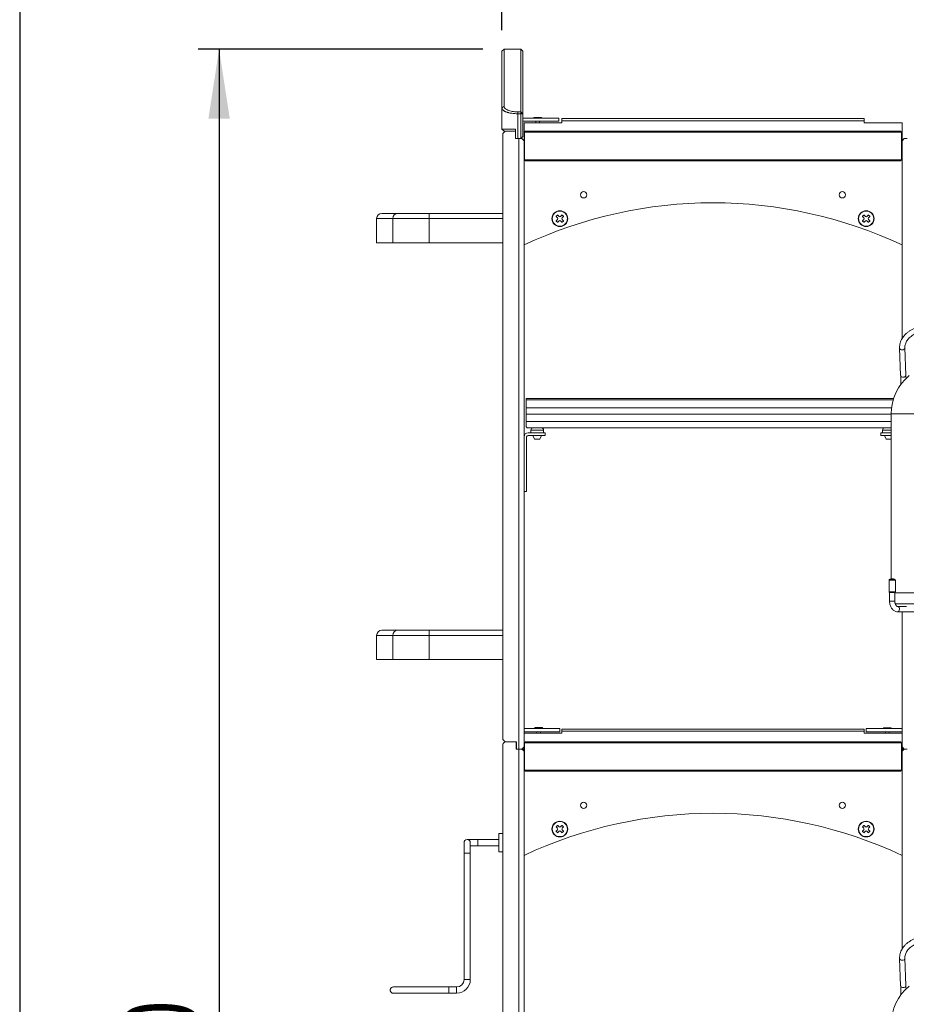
# Model space of a CAD drawing. Header units: millimetres. Extents: x 0 to 420, y 0 to 297.
# Tile 15 of 131: x 10 to 52, y 197 to 243. Entities that reach past the tile are written whole.
import ezdxf

# ---------------------------------------------------------------- set-up
doc = ezdxf.new("R2010")
doc.units = ezdxf.units.MM
doc.layers.add('0COTES', color=5, linetype='Continuous')
doc.styles.add('SLDTEXTSTYLE0', font='TXT', dxfattribs={"width": 0.75})
doc.dimstyles.new('SLDDIMSTYLE0', dxfattribs={"dimtxt": 3.5, "dimasz": 3.302, "dimexe": 0, "dimexo": 0.0625, "dimgap": 0.875, "dimtad": 1, "dimdec": 0, "dimlfac": 20, "dimrnd": 1e-09, "dimzin": 12, "dimdsep": 46, "dimtxsty": 'SLDTEXTSTYLE0', "dimsah": 1, "dimcen": 0.09, "dimadec": 0, "dimazin": 3, "dimtfac": 1, "dimtdec": 0, "dimtofl": 0, "dimtmove": 0, "dimatfit": 3, "dimfxl": 0, "dimfrac": 2, "dimtolj": 1, "dimtzin": 12, "dimarcsym": 0})
doc.dimstyles.new('SLDDIMSTYLE2', dxfattribs={"dimtxt": 3.5, "dimasz": 3.302, "dimexe": 0, "dimexo": 0.0625, "dimgap": 0.875, "dimtad": 1, "dimdec": 0, "dimlfac": 20, "dimrnd": 1e-09, "dimzin": 12, "dimdsep": 46, "dimtxsty": 'SLDTEXTSTYLE0', "dimsah": 1, "dimcen": 0.09, "dimadec": 0, "dimazin": 3, "dimtfac": 1, "dimtdec": 0, "dimtmove": 0, "dimatfit": 0, "dimfxl": 0, "dimfrac": 2, "dimtolj": 1, "dimtzin": 12, "dimarcsym": 0})

# ---------------------------------------------------------------- blocks, each defined once
blk = doc.blocks.new('_D_6')
at = {"layer": '0COTES'}
for p, q in [((32.898, 242.901), (32.898, 253.862)), ((52.898, 239.001), (52.898, 253.862)), ((32.898, 252.862), (26.548, 252.862)), ((52.898, 252.862), (32.898, 252.862)), ((52.898, 252.862), (59.248, 252.862))]:
    blk.add_line(p, q, dxfattribs=at)
for points in [[(32.898, 252.862), (29.596, 253.37), (29.596, 252.354)], [(52.898, 252.862), (56.2, 252.354), (56.2, 253.37)]]:
    blk.add_solid(points, dxfattribs=at)
at = {"layer": '0COTES', "insert": (38.963, 257.373), "char_height": 3.5, "attachment_point": 1, "style": 'SLDTEXTSTYLE0'}
blk.add_mtext('400', dxfattribs=at)
blk = doc.blocks.new('_D_8')
at = {"layer": '0COTES'}
for p, q in [((31.998, 242.001), (18.469, 242.001)), ((19.469, 242.001), (19.469, 170.526)), ((29.748, 170.526), (18.469, 170.526))]:
    blk.add_line(p, q, dxfattribs=at)
for points in [[(19.469, 242.001), (18.961, 238.699), (19.977, 238.699)], [(19.469, 170.526), (19.977, 173.828), (18.961, 173.828)]]:
    blk.add_solid(points, dxfattribs=at)
at = {"layer": '0COTES', "insert": (14.957, 188.97), "char_height": 3.5, "attachment_point": 1, "rotation": 90, "style": 'SLDTEXTSTYLE0'}
blk.add_mtext('1430', dxfattribs=at)
blk = doc.blocks.new('_D_10')
at = {"layer": '0COTES'}
for p, q in [((52.898, 239.001), (52.898, 253.862)), ((72.898, 242.901), (72.898, 253.862)), ((52.898, 252.862), (46.548, 252.862)), ((52.898, 252.862), (72.898, 252.862)), ((72.898, 252.862), (79.248, 252.862))]:
    blk.add_line(p, q, dxfattribs=at)
for points in [[(52.898, 252.862), (49.596, 253.37), (49.596, 252.354)], [(72.898, 252.862), (76.2, 252.354), (76.2, 253.37)]]:
    blk.add_solid(points, dxfattribs=at)
at = {"layer": '0COTES', "insert": (59.993, 257.373), "char_height": 3.5, "attachment_point": 1, "style": 'SLDTEXTSTYLE0'}
blk.add_mtext('400', dxfattribs=at)

msp = doc.modelspace()

# ---------------------------------------------------------------- linework, layer by layer
at = {"color": 7, "linetype": 'Continuous', "lineweight": 18}
for p, q in [((32.998, 242.001), (32.898, 241.901)), ((32.898, 239.203), (32.898, 241.901)), ((33.798, 242.001), (32.998, 242.001)), ((32.998, 242.001), (32.998, 239.296)), ((33.898, 241.901), (33.798, 242.001)), ((33.798, 239.025), (33.798, 242.001)), ((33.898, 241.901), (33.898, 238.933)), ((33.899, 240.157), (33.898, 240.157)), ((32.898, 239.203), (32.998, 239.296)), ((32.898, 238.201), (32.898, 239.203)), ((33.648, 238.933), (33.648, 239.025)), ((33.648, 239.025), (33.798, 239.025)), ((33.798, 239.025), (33.798, 238.933)), ((33.798, 239.025), (33.898, 238.933)), ((33.648, 238.933), (33.648, 237.751)), ((33.798, 238.933), (33.648, 238.933)), ((33.798, 237.751), (33.798, 238.933)), ((33.798, 238.933), (33.898, 238.933)), ((33.898, 238.933), (33.898, 237.851)), ((33.898, 238.726), (35.598, 238.726)), ((33.898, 238.576), (35.598, 238.576)), ((34.42, 238.762), (34.415, 238.757)), ((34.415, 238.757), (34.415, 238.726)), ((34.78, 238.757), (34.415, 238.757)), ((34.42, 238.762), (34.775, 238.762)), ((34.51, 238.576), (34.51, 238.501)), ((34.685, 238.501), (34.685, 238.576)), ((34.78, 238.757), (34.775, 238.762)), ((34.78, 238.726), (34.78, 238.757)), ((35.598, 238.726), (35.598, 238.576)), ((35.748, 238.601), (35.748, 238.701)), ((35.748, 238.701), (50.098, 238.701)), ((35.748, 238.601), (35.748, 238.501)), ((50.098, 238.601), (35.748, 238.601)), ((50.098, 238.701), (50.098, 238.601)), ((50.098, 238.501), (50.098, 238.601)), ((32.898, 238.201), (33.548, 238.201)), ((32.998, 238.101), (32.898, 238.201)), ((32.948, 238.001), (33.048, 238.101)), ((33.048, 238.101), (32.998, 238.101)), ((33.048, 238.101), (33.548, 238.101)), ((33.548, 237.751), (33.548, 238.201)), ((33.948, 238.501), (33.948, 237.701)), ((35.748, 238.501), (33.948, 238.501)), ((33.973, 238.051), (34.023, 238.101)), ((34.023, 238.101), (51.823, 238.101)), ((51.898, 238.501), (50.098, 238.501)), ((51.873, 238.051), (51.823, 238.101)), ((51.898, 237.701), (51.898, 238.501)), ((32.948, 209.201), (32.948, 238.001)), ((33.648, 237.751), (33.548, 237.751)), ((33.648, 237.751), (33.798, 237.751)), ((33.698, 237.751), (33.698, 208.751)), ((33.848, 237.751), (33.698, 237.751)), ((33.798, 237.751), (33.898, 237.851)), ((33.948, 237.651), (33.848, 237.751)), ((33.948, 237.701), (33.898, 237.701)), ((33.948, 237.701), (33.948, 237.651)), ((33.948, 208.851), (33.948, 237.651)), ((51.873, 238.051), (33.973, 238.051)), ((33.973, 238.051), (33.973, 236.751)), ((51.873, 238.051), (51.873, 236.751)), ((51.898, 237.651), (51.998, 237.751)), ((51.898, 237.701), (51.948, 237.701)), ((51.898, 237.701), (51.898, 237.651)), ((51.898, 228.244), (51.898, 237.651)), ((51.998, 237.751), (52.148, 237.751)), ((33.973, 237.401), (33.948, 237.401)), ((33.973, 237.301), (33.948, 237.301)), ((51.898, 237.401), (51.873, 237.401)), ((51.898, 237.301), (51.873, 237.301)), ((33.948, 237.001), (33.973, 237.001)), ((33.948, 236.901), (33.973, 236.901)), ((33.973, 236.751), (51.873, 236.751)), ((33.973, 236.751), (34.023, 236.701)), ((51.823, 236.701), (34.023, 236.701)), ((51.873, 236.751), (51.823, 236.701)), ((51.873, 237.001), (51.898, 237.001)), ((51.873, 236.901), (51.898, 236.901)), ((26.948, 233.951), (26.948, 232.801)), ((27.198, 234.201), (27.959, 234.201)), ((27.711, 233.951), (27.711, 232.801)), ((29.448, 233.951), (27.711, 233.951)), ((27.959, 234.201), (29.448, 234.201)), ((29.448, 233.951), (29.448, 234.201)), ((29.448, 234.201), (32.948, 234.201)), ((29.448, 233.951), (29.448, 232.801)), ((32.948, 233.951), (29.448, 233.951)), ((35.534, 234.121), (35.478, 234.064)), ((35.478, 234.05), (35.542, 233.987)), ((35.542, 233.916), (35.478, 233.852)), ((35.612, 234.057), (35.549, 234.121)), ((35.747, 234.121), (35.683, 234.057)), ((35.754, 233.987), (35.817, 234.05)), ((35.817, 233.852), (35.754, 233.916)), ((35.817, 234.064), (35.761, 234.121)), ((50.084, 234.121), (50.028, 234.064)), ((50.028, 234.05), (50.092, 233.987)), ((50.092, 233.916), (50.028, 233.852)), ((50.162, 234.057), (50.099, 234.121)), ((50.297, 234.121), (50.233, 234.057)), ((50.304, 233.987), (50.367, 234.05)), ((50.367, 233.852), (50.304, 233.916)), ((50.367, 234.064), (50.311, 234.121)), ((35.478, 233.838), (35.534, 233.781)), ((35.549, 233.781), (35.612, 233.845)), ((35.683, 233.845), (35.747, 233.781)), ((35.761, 233.781), (35.817, 233.838)), ((50.028, 233.838), (50.084, 233.781)), ((50.099, 233.781), (50.162, 233.845)), ((50.233, 233.845), (50.297, 233.781)), ((50.311, 233.781), (50.367, 233.838)), ((26.948, 232.801), (27.711, 232.801)), ((27.711, 232.801), (29.448, 232.801)), ((29.448, 232.801), (32.948, 232.801)), ((51.783, 227.804), (51.833, 226.506)), ((52.082, 226.515), (52.033, 227.814)), ((34.048, 225.406), (51.497, 225.406)), ((34.048, 225.406), (34.048, 225.346)), ((34.048, 225.346), (34.048, 224.956)), ((34.048, 224.956), (51.398, 224.956)), ((34.048, 224.956), (34.048, 224.656)), ((34.048, 224.656), (34.048, 224.306)), ((51.381, 224.676), (51.381, 216.836)), ((34.048, 224.306), (34.048, 224.056)), ((34.098, 224.006), (51.381, 224.006)), ((34.948, 223.781), (34.148, 223.781)), ((34.948, 223.656), (34.148, 223.656)), ((34.273, 223.906), (34.273, 223.781)), ((34.37, 223.656), (34.448, 223.481)), ((34.698, 223.481), (34.775, 223.656)), ((34.873, 223.781), (34.873, 223.906)), ((34.948, 223.781), (34.948, 223.656)), ((50.898, 223.781), (51.381, 223.781)), ((50.898, 223.781), (50.898, 223.656)), ((50.898, 223.656), (51.381, 223.656)), ((50.973, 223.906), (50.973, 223.781)), ((51.07, 223.656), (51.148, 223.481)), ((34.073, 223.581), (34.073, 220.981)), ((34.448, 223.481), (34.573, 223.481)), ((34.573, 223.481), (34.698, 223.481)), ((51.148, 223.481), (51.381, 223.481)), ((34.073, 220.981), (33.948, 220.981)), ((51.282, 216.776), (51.282, 216.214)), ((51.582, 216.214), (51.582, 216.776)), ((51.282, 216.214), (51.294, 216.189)), ((51.582, 216.214), (51.282, 216.214)), ((51.569, 216.189), (51.294, 216.189)), ((51.307, 216.189), (51.307, 215.776)), ((51.557, 215.776), (51.557, 216.189)), ((51.569, 216.189), (51.582, 216.214)), ((52.113, 215.526), (51.685, 215.526)), ((51.685, 215.276), (53.057, 215.276)), ((51.898, 208.851), (51.898, 215.276)), ((27.198, 214.401), (27.959, 214.401)), ((27.959, 214.401), (29.448, 214.401)), ((29.448, 214.151), (29.448, 214.401)), ((29.448, 214.401), (32.948, 214.401)), ((26.948, 214.151), (26.948, 213.001)), ((29.448, 214.151), (27.711, 214.151)), ((27.711, 214.151), (27.711, 213.001)), ((29.448, 214.151), (29.448, 213.001)), ((32.948, 214.151), (29.448, 214.151)), ((26.948, 213.001), (27.711, 213.001)), ((27.711, 213.001), (29.448, 213.001)), ((29.448, 213.001), (32.948, 213.001)), ((33.948, 209.726), (35.648, 209.726)), ((33.948, 209.576), (35.648, 209.576)), ((34.47, 209.776), (34.465, 209.771)), ((34.465, 209.771), (34.465, 209.726)), ((34.83, 209.771), (34.465, 209.771)), ((34.47, 209.776), (34.825, 209.776)), ((34.56, 209.576), (34.56, 209.501)), ((34.735, 209.501), (34.735, 209.576)), ((34.83, 209.771), (34.825, 209.776)), ((34.83, 209.726), (34.83, 209.771)), ((35.648, 209.726), (35.648, 209.576)), ((35.748, 209.601), (35.748, 209.701)), ((35.748, 209.701), (50.098, 209.701)), ((35.748, 209.601), (35.748, 209.501)), ((50.098, 209.601), (35.748, 209.601)), ((50.098, 209.701), (50.098, 209.601)), ((50.098, 209.501), (50.098, 209.601)), ((50.198, 209.726), (51.898, 209.726)), ((50.198, 209.726), (50.198, 209.576)), ((50.198, 209.576), (51.898, 209.576)), ((51.02, 209.759), (51.015, 209.754)), ((51.015, 209.754), (51.015, 209.726)), ((51.38, 209.754), (51.015, 209.754)), ((51.02, 209.759), (51.375, 209.759)), ((51.11, 209.576), (51.11, 209.501)), ((51.285, 209.501), (51.285, 209.576)), ((51.38, 209.754), (51.375, 209.759)), ((51.38, 209.726), (51.38, 209.754)), ((33.048, 209.101), (33.573, 209.101)), ((33.598, 209.101), (33.048, 209.101)), ((33.573, 209.101), (33.573, 208.751)), ((33.598, 208.751), (33.598, 209.101)), ((35.748, 209.501), (33.948, 209.501)), ((33.973, 209.051), (34.023, 209.101)), ((34.023, 209.101), (51.823, 209.101)), ((51.898, 209.501), (50.098, 209.501)), ((51.873, 209.051), (51.823, 209.101)), ((32.948, 180.201), (32.948, 209.001)), ((33.573, 208.751), (33.698, 208.751)), ((33.698, 208.751), (33.598, 208.751)), ((33.698, 208.751), (33.698, 179.751)), ((33.848, 208.751), (33.698, 208.751)), ((33.848, 208.751), (33.948, 208.851)), ((33.848, 208.751), (33.948, 208.751)), ((33.948, 208.651), (33.848, 208.751)), ((33.948, 208.701), (33.898, 208.701)), ((33.948, 208.851), (33.948, 208.751)), ((33.948, 208.751), (33.948, 208.701)), ((33.948, 208.701), (33.948, 208.651)), ((33.948, 179.851), (33.948, 208.651)), ((51.873, 209.051), (33.973, 209.051)), ((33.973, 209.051), (33.973, 207.751)), ((51.873, 209.051), (51.873, 207.751)), ((51.898, 208.851), (51.898, 208.751)), ((51.998, 208.751), (51.898, 208.851)), ((51.898, 208.701), (51.898, 208.751)), ((51.998, 208.751), (51.898, 208.751)), ((51.898, 208.651), (51.998, 208.751)), ((51.898, 208.701), (51.948, 208.701)), ((51.898, 208.701), (51.898, 208.651)), ((51.898, 199.244), (51.898, 208.651)), ((51.998, 208.751), (52.148, 208.751)), ((33.973, 208.401), (33.948, 208.401)), ((33.973, 208.301), (33.948, 208.301)), ((51.898, 208.401), (51.873, 208.401)), ((51.898, 208.301), (51.873, 208.301)), ((33.948, 208.001), (33.973, 208.001)), ((33.948, 207.901), (33.973, 207.901)), ((33.973, 207.751), (51.873, 207.751)), ((33.973, 207.751), (34.023, 207.701)), ((51.823, 207.701), (34.023, 207.701)), ((51.873, 207.751), (51.823, 207.701)), ((51.873, 208.001), (51.898, 208.001)), ((51.873, 207.901), (51.898, 207.901)), ((35.534, 205.121), (35.478, 205.064)), ((35.478, 205.05), (35.542, 204.987)), ((35.542, 204.916), (35.478, 204.852)), ((35.612, 205.057), (35.549, 205.121)), ((35.747, 205.121), (35.683, 205.057)), ((35.754, 204.987), (35.817, 205.05)), ((35.817, 204.852), (35.754, 204.916)), ((35.817, 205.064), (35.761, 205.121)), ((50.084, 205.121), (50.028, 205.064)), ((50.028, 205.05), (50.092, 204.987)), ((50.092, 204.916), (50.028, 204.852)), ((50.162, 205.057), (50.099, 205.121)), ((50.297, 205.121), (50.233, 205.057)), ((50.304, 204.987), (50.367, 205.05)), ((50.367, 204.852), (50.304, 204.916)), ((50.367, 205.064), (50.311, 205.121)), ((31.748, 204.451), (31.248, 204.451)), ((32.748, 204.451), (31.748, 204.451)), ((32.948, 204.739), (32.748, 204.739)), ((32.748, 204.301), (32.748, 204.739)), ((35.478, 204.838), (35.534, 204.781)), ((35.549, 204.781), (35.612, 204.845)), ((35.683, 204.845), (35.747, 204.781)), ((35.761, 204.781), (35.817, 204.838)), ((50.028, 204.838), (50.084, 204.781)), ((50.099, 204.781), (50.162, 204.845)), ((50.233, 204.845), (50.297, 204.781)), ((50.311, 204.781), (50.367, 204.838)), ((31.098, 204.301), (31.098, 203.801)), ((31.398, 203.801), (31.398, 204.301)), ((31.398, 204.151), (31.748, 204.151)), ((31.748, 204.151), (32.748, 204.151)), ((32.748, 203.864), (32.748, 204.301)), ((31.098, 203.801), (31.098, 197.801)), ((31.398, 197.801), (31.398, 203.801)), ((32.748, 203.864), (32.948, 203.864)), ((51.783, 198.804), (51.833, 197.506)), ((52.082, 197.515), (52.033, 198.814)), ((30.373, 197.451), (30.361, 197.451)), ((30.748, 197.451), (30.37, 197.451)), ((30.37, 197.151), (30.748, 197.151))]:
    msp.add_line(p, q, dxfattribs=at)
at = {"color": 8, "linetype": 'Continuous', "lineweight": 18}
for p, q in [((27.711, 233.951), (26.948, 233.951)), ((34.048, 225.346), (51.478, 225.346)), ((34.048, 224.656), (51.381, 224.656)), ((51.381, 224.676), (53.227, 224.676)), ((34.048, 224.306), (51.381, 224.306)), ((34.273, 223.906), (34.573, 223.906)), ((34.573, 223.906), (34.873, 223.906)), ((50.973, 223.906), (51.381, 223.906)), ((51.582, 216.776), (51.282, 216.776)), ((51.544, 216.825), (51.319, 216.825)), ((51.557, 216.176), (53.227, 216.176)), ((51.307, 215.776), (51.557, 215.776)), ((51.572, 215.657), (53.23, 215.657)), ((27.711, 214.151), (26.948, 214.151)), ((31.748, 204.451), (31.748, 204.151)), ((31.098, 203.801), (31.398, 203.801)), ((30.748, 197.451), (30.748, 197.151)), ((31.098, 197.801), (31.398, 197.801))]:
    msp.add_line(p, q, dxfattribs=at)
at = {"color": 8, "linetype": 'Continuous', "lineweight": 18, "flags": 128}
for points in [[(52.033, 227.813), (52.033, 227.809), (52.022, 227.774), (51.994, 227.745), (51.953, 227.725), (51.905, 227.718)], [(52.082, 226.515), (52.082, 226.51), (52.072, 226.476), (52.044, 226.446), (52.002, 226.427), (51.954, 226.42)], [(51.685, 215.276), (51.713, 215.282), (51.745, 215.306), (51.767, 215.344), (51.777, 215.391), (51.773, 215.44), (51.755, 215.482), (51.727, 215.512), (51.692, 215.526), (51.686, 215.526)], [(52.033, 198.813), (52.033, 198.809), (52.022, 198.774), (51.994, 198.745), (51.953, 198.725), (51.905, 198.718)], [(52.082, 197.515), (52.082, 197.51), (52.072, 197.476), (52.044, 197.446), (52.002, 197.427), (51.954, 197.42)]]:
    msp.add_lwpolyline(points, dxfattribs=at)
at = {"color": 7, "linetype": 'Continuous', "lineweight": 18, "flags": 128}
for points in [[(34.098, 224.006), (34.092, 224.011), (34.075, 224.028), (34.048, 224.056)], [(33.048, 209.101), (33.004, 209.144), (32.973, 209.176), (32.954, 209.195), (32.948, 209.201)], [(32.948, 209.001), (32.954, 209.008), (32.973, 209.027), (33.004, 209.058), (33.048, 209.101)]]:
    msp.add_lwpolyline(points, dxfattribs=at)
at = {"color": 7, "linetype": 'Continuous', "lineweight": 18}
for centre, radius in [((36.779, 235.083), 0.15), ((49.066, 235.083), 0.15), ((35.648, 233.951), 0.375), ((35.648, 233.951), 0.36), ((50.198, 233.951), 0.375), ((50.198, 233.951), 0.36), ((36.779, 206.083), 0.15), ((49.066, 206.083), 0.15), ((35.648, 204.951), 0.375), ((35.648, 204.951), 0.36), ((50.198, 204.951), 0.375), ((50.198, 204.951), 0.36)]:
    msp.add_circle(centre, radius, dxfattribs=at)
for centre, radius, start, end in [((42.923, 213.559), 21.142, 64.8802, 115.1198), ((27.198, 233.951), 0.25, 90, 180), ((27.96, 233.952), 0.249, 90.2234, 180.2209), ((35.485, 234.057), 0.01, 135, 225), ((35.542, 234.114), 0.01, 45, 135), ((35.506, 233.951), 0.05, 315, 45), ((35.648, 234.093), 0.05, 225, 315), ((35.789, 233.951), 0.05, 135, 225), ((35.754, 234.114), 0.01, 45, 135), ((35.81, 234.057), 0.01, 315, 45), ((50.035, 234.057), 0.01, 135, 225), ((50.092, 234.114), 0.01, 45, 135), ((50.056, 233.951), 0.05, 315, 45), ((50.198, 234.093), 0.05, 225, 315), ((50.339, 233.951), 0.05, 135, 225), ((50.304, 234.114), 0.01, 45, 135), ((50.36, 234.057), 0.01, 315, 45), ((35.485, 233.845), 0.01, 135, 225), ((35.542, 233.789), 0.01, 225, 315), ((35.648, 233.81), 0.05, 45, 135), ((35.754, 233.789), 0.01, 225, 315), ((35.81, 233.845), 0.01, 315, 45), ((50.035, 233.845), 0.01, 135, 225), ((50.092, 233.789), 0.01, 225, 315), ((50.198, 233.81), 0.05, 45, 135), ((50.304, 233.789), 0.01, 225, 315), ((50.36, 233.845), 0.01, 315, 45), ((53.742, 224.676), 2.361, 129.6696, 180), ((34.148, 223.581), 0.2, 90, 180), ((34.148, 223.581), 0.075, 90, 180), ((34.373, 223.906), 0.1, 90, 180), ((34.773, 223.906), 0.1, 0, 90), ((51.073, 223.906), 0.1, 90, 180), ((51.332, 216.776), 0.05, 104.4775, 180), ((51.432, 216.389), 0.45, 75.5225, 104.4775), ((51.532, 216.776), 0.05, 0, 75.5225), ((27.198, 214.151), 0.25, 90, 180), ((27.96, 214.152), 0.249, 90.2237, 180.2206), ((42.923, 184.559), 21.142, 64.8802, 115.1198), ((35.485, 205.057), 0.01, 135, 225), ((35.542, 205.114), 0.01, 45, 135), ((35.506, 204.951), 0.05, 315, 45), ((35.648, 205.093), 0.05, 225, 315), ((35.789, 204.951), 0.05, 135, 225), ((35.754, 205.114), 0.01, 45, 135), ((35.81, 205.057), 0.01, 315, 45), ((50.035, 205.057), 0.01, 135, 225), ((50.092, 205.114), 0.01, 45, 135), ((50.056, 204.951), 0.05, 315, 45), ((50.198, 205.093), 0.05, 225, 315), ((50.339, 204.951), 0.05, 135, 225), ((50.304, 205.114), 0.01, 45, 135), ((50.36, 205.057), 0.01, 315, 45), ((31.248, 204.301), 0.15, 0, 180), ((35.485, 204.845), 0.01, 135, 225), ((35.542, 204.789), 0.01, 225, 315), ((35.648, 204.81), 0.05, 45, 135), ((35.754, 204.789), 0.01, 225, 315), ((35.81, 204.845), 0.01, 315, 45), ((50.035, 204.845), 0.01, 135, 225), ((50.092, 204.789), 0.01, 225, 315), ((50.198, 204.81), 0.05, 45, 135), ((50.304, 204.789), 0.01, 225, 315), ((50.36, 204.845), 0.01, 315, 45), ((28.283, 197.301), 2.095, 355.8934, 4.1066), ((30.748, 197.801), 0.35, 270, 0), ((30.748, 197.801), 0.65, 270, 0), ((53.742, 195.676), 2.361, 129.6696, 180)]:
    msp.add_arc(centre, radius, start, end, dxfattribs=at)
at = {"color": 8, "linetype": 'Continuous', "lineweight": 18}
for centre, start, end in [((51.89, 227.826), 191.8033, 277.7803), ((51.94, 226.528), 191.842, 277.7753), ((51.89, 198.826), 191.8029, 277.7807), ((51.94, 197.528), 191.8404, 277.776)]:
    msp.add_arc(centre, 0.109, start, end, dxfattribs=at)
at = {"color": 7, "linetype": 'Continuous', "lineweight": 18}
for points, knots in [([(33.648, 238.933), (33.6, 238.934), (33.502, 238.936), (33.359, 238.953), (33.254, 238.973), (33.185, 238.992), (33.145, 239.004), (33.107, 239.017), (33.071, 239.032), (33.037, 239.048), (33.005, 239.065), (32.976, 239.084), (32.95, 239.105), (32.925, 239.13), (32.903, 239.163), (32.9, 239.189), (32.898, 239.203)], [0, 0, 0, 0, 0.1180805, 0.2408693, 0.3689083, 0.4129156, 0.4575793, 0.5029121, 0.5478151, 0.5951516, 0.6449444, 0.6971892, 0.751904, 0.8087748, 0.8914821, 1, 1, 1, 1]), ([(32.998, 239.296), (33, 239.279), (33.004, 239.246), (33.041, 239.197), (33.097, 239.15), (33.176, 239.108), (33.274, 239.073), (33.388, 239.046), (33.514, 239.028), (33.603, 239.026), (33.648, 239.025)], [0, 0, 0, 0, 0.125584, 0.250281, 0.375937, 0.500243, 0.625876, 0.749874, 0.875384, 1, 1, 1, 1]), ([(53.245, 228.893), (53.217, 228.893), (53.138, 228.891), (53.009, 228.88), (52.859, 228.856), (52.712, 228.82), (52.572, 228.775), (52.439, 228.719), (52.315, 228.653), (52.2, 228.578), (52.098, 228.495), (52.008, 228.403), (51.931, 228.306), (51.87, 228.203), (51.824, 228.095), (51.795, 227.985), (51.782, 227.888), (51.782, 227.827), (51.783, 227.804)], [0, 0, 0, 0, 0.0353837, 0.1017342, 0.1681439, 0.23461, 0.301143, 0.3677511, 0.4344214, 0.5011185, 0.5677618, 0.6342448, 0.7004218, 0.7661459, 0.8312924, 0.8958253, 0.9598183, 1, 1, 1, 1]), ([(52.033, 227.814), (52.032, 227.828), (52.032, 227.873), (52.042, 227.948), (52.069, 228.037), (52.112, 228.124), (52.17, 228.208), (52.241, 228.286), (52.325, 228.359), (52.421, 228.425), (52.527, 228.484), (52.643, 228.534), (52.768, 228.576), (52.898, 228.608), (53.034, 228.631), (53.151, 228.641), (53.222, 228.643), (53.247, 228.643)], [0, 0, 0, 0, 0.035394, 0.11029, 0.184932, 0.258526, 0.330868, 0.402178, 0.472794, 0.54301, 0.613034, 0.682996, 0.752949, 0.822936, 0.892968, 0.963039, 1, 1, 1, 1]), ([(51.833, 226.506), (51.834, 226.481), (51.836, 226.409), (51.84, 226.281), (51.844, 226.16), (51.846, 226.086), (51.846, 226.069)], [0, 0, 0, 0, 0.186679, 0.540718, 0.895099, 1, 1, 1, 1]), ([(52.088, 226.349), (52.088, 226.359), (52.086, 226.418), (52.084, 226.471), (52.082, 226.515)], [0, 0, 0, 0, 0.171551, 1, 1, 1, 1]), ([(51.307, 215.776), (51.307, 215.76), (51.308, 215.713), (51.319, 215.638), (51.343, 215.553), (51.379, 215.474), (51.426, 215.405), (51.481, 215.35), (51.543, 215.309), (51.608, 215.283), (51.657, 215.276), (51.682, 215.276), (51.685, 215.276)], [0, 0, 0, 0, 0.065079, 0.183453, 0.302622, 0.422782, 0.543878, 0.664668, 0.770525, 0.884899, 0.986162, 1, 1, 1, 1]), ([(51.685, 215.526), (51.682, 215.526), (51.675, 215.527), (51.66, 215.531), (51.636, 215.548), (51.61, 215.578), (51.586, 215.622), (51.568, 215.676), (51.558, 215.729), (51.557, 215.763), (51.557, 215.776)], [0, 0, 0, 0, 0.068458, 0.217087, 0.351359, 0.494673, 0.632727, 0.770632, 0.90962, 1, 1, 1, 1]), ([(53.245, 199.893), (53.217, 199.893), (53.138, 199.891), (53.009, 199.88), (52.859, 199.856), (52.712, 199.82), (52.572, 199.775), (52.439, 199.719), (52.315, 199.653), (52.2, 199.578), (52.098, 199.495), (52.008, 199.403), (51.931, 199.306), (51.87, 199.203), (51.824, 199.095), (51.795, 198.985), (51.782, 198.888), (51.782, 198.827), (51.783, 198.804)], [0, 0, 0, 0, 0.035384, 0.101734, 0.168144, 0.23461, 0.301143, 0.367751, 0.434421, 0.501119, 0.567762, 0.634245, 0.700422, 0.766146, 0.831292, 0.895825, 0.959818, 1, 1, 1, 1]), ([(52.033, 198.814), (52.032, 198.828), (52.032, 198.873), (52.042, 198.948), (52.069, 199.037), (52.112, 199.124), (52.17, 199.208), (52.241, 199.286), (52.325, 199.359), (52.421, 199.425), (52.527, 199.484), (52.643, 199.534), (52.768, 199.576), (52.898, 199.608), (53.034, 199.631), (53.151, 199.641), (53.222, 199.643), (53.247, 199.643)], [0, 0, 0, 0, 0.035394, 0.11029, 0.184931, 0.258526, 0.330868, 0.402178, 0.472794, 0.54301, 0.613034, 0.682996, 0.752949, 0.822936, 0.892968, 0.963039, 1, 1, 1, 1]), ([(27.746, 197.451), (27.73, 197.45), (27.7, 197.447), (27.662, 197.428), (27.636, 197.405), (27.615, 197.377), (27.602, 197.348), (27.596, 197.317), (27.595, 197.284), (27.603, 197.25), (27.621, 197.215), (27.648, 197.185), (27.691, 197.157), (27.727, 197.153), (27.746, 197.151)], [0, 0, 0, 0, 0.102498, 0.191683, 0.266231, 0.326869, 0.413136, 0.466498, 0.525304, 0.619251, 0.687127, 0.772724, 0.877671, 1, 1, 1, 1]), ([(30.361, 197.451), (30.292, 197.451), (30.159, 197.451), (29.965, 197.451), (29.785, 197.451), (29.568, 197.451), (29.329, 197.451), (29.086, 197.451), (28.891, 197.451), (28.735, 197.451), (28.612, 197.451), (28.503, 197.451), (28.388, 197.451), (28.257, 197.451), (28.118, 197.451), (27.986, 197.451), (27.876, 197.451), (27.798, 197.451), (27.753, 197.451), (27.749, 197.451), (27.748, 197.451)], [0, 0, 0, 0, 0.0505919, 0.0972892, 0.1418329, 0.1845182, 0.2611364, 0.3266181, 0.3824867, 0.4294631, 0.4683236, 0.5002062, 0.5392711, 0.5906989, 0.6521003, 0.7207159, 0.7934288, 0.8672104, 0.9398392, 1, 1, 1, 1]), ([(51.833, 197.506), (51.834, 197.481), (51.836, 197.409), (51.84, 197.281), (51.844, 197.16), (51.846, 197.086), (51.846, 197.069)], [0, 0, 0, 0, 0.18668, 0.540718, 0.895097, 1, 1, 1, 1]), ([(52.088, 197.349), (52.088, 197.359), (52.086, 197.418), (52.084, 197.471), (52.082, 197.515)], [0, 0, 0, 0, 0.171547, 1, 1, 1, 1]), ([(27.748, 197.151), (27.749, 197.151), (27.752, 197.151), (27.793, 197.151), (27.86, 197.151), (27.947, 197.151), (28.041, 197.151), (28.127, 197.151), (28.204, 197.151), (28.282, 197.151), (28.378, 197.151), (28.505, 197.151), (28.67, 197.151), (28.853, 197.151), (29.05, 197.151), (29.252, 197.151), (29.485, 197.151), (29.751, 197.151), (30.051, 197.151), (30.262, 197.151), (30.373, 197.151)], [0, 0, 0, 0, 0.058292, 0.126691, 0.193285, 0.255263, 0.309343, 0.352386, 0.382322, 0.412088, 0.449046, 0.494084, 0.548364, 0.613106, 0.662667, 0.717803, 0.778838, 0.845988, 0.919925, 1, 1, 1, 1])]:
    msp.add_open_spline(points, degree=3, knots=knots, dxfattribs=at)
at = {"layer": '0COTES', "color": 7}
msp.add_line((10, 287), (10, 10), dxfattribs=at)

# ---------------------------------------------------------------- dimensions: what is measured, and where the dimension line sits
at = {"layer": '0COTES'}
for base, p2, picture, middle in [((32.898, 252.862), (32.898, 241.901), '_D_6', (42.842, 252.862)), ((72.898, 252.862), (72.898, 241.901), '_D_10', (63.872, 252.862))]:
    dim = msp.add_linear_dim(base=base, p1=(52.898, 238.001), p2=p2, dimstyle='SLDDIMSTYLE2', dxfattribs=at)
    dim.commit()
    dim.dimension.update_dxf_attribs({"geometry": picture, "text_midpoint": middle, "dimtype": 160})
dim = msp.add_linear_dim(base=(19.468747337, 170.526195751), p1=(32.997600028, 242.001195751), p2=(30.747600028, 170.526195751), angle=90, dimstyle='SLDDIMSTYLE0', dxfattribs=at)
dim.commit()
dim.dimension.update_dxf_attribs({"geometry": '_D_8', "text_midpoint": (19.468747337, 194.141981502), "dimtype": 160})

doc.saveas('drawing.dxf')
